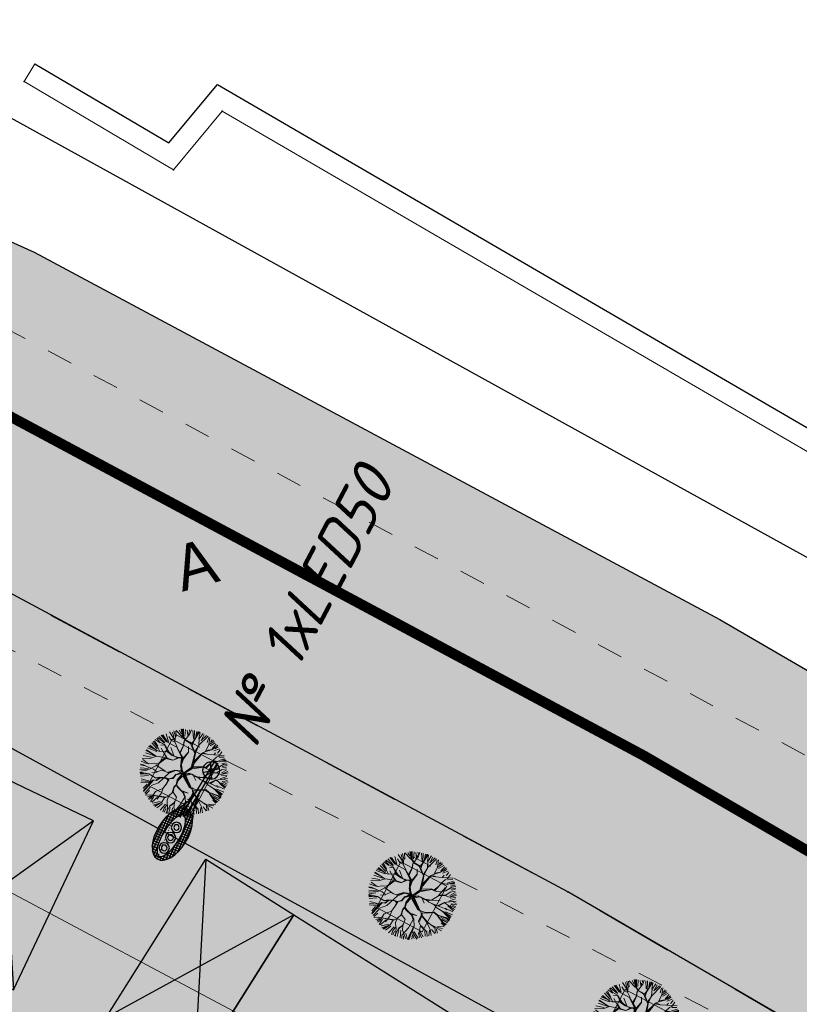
# Model space of a CAD drawing. Extents: x 4085 to 16701, y -65 to 10948.
# Tile 135 of 256: x 14852 to 14867, y 10893 to 10912. Entities that reach past the tile are written whole.
import ezdxf
from ezdxf.xclip import XClip

# ---------------------------------------------------------------- set-up
doc = ezdxf.new("R2010")
doc.units = 0
doc.header["$MEASUREMENT"] = 0
doc.header["$XCLIPFRAME"] = 0
for name, pattern in [('ACAD_ISO03W100', [30, 12, -18]), ('CONTI', [0]), ('STRIHSMALL', [1, 0.5, -0.5]), ('Д_ТРОТ_ТРУБА', [3, 1.5, -1.5]), ('ДОРОГИ_СТРОЯЩ', [9, 8, -1])]:
    doc.linetypes.add(name, pattern=pattern)
doc.layers.get('0').update_dxf_attribs({"color": 250, "linetype": 'CONTI'})
for name, color, linetype in [('(013) Газ', 30, 'ИК_Газопровод -------г--------'), ('(014) Водопровод', 5, 'ИК_Водопровод -------в--------'), ('(025) Дорога', 7, 'Continuous'), ('(035) Откосы', 7, 'Continuous'), ('(040) Ограда', 7, 'Continuous'), ('PI_TTDEFAULT', 5, 'CONTI'), ('Трассы.Дискретная модель.Подошвы откосов', 7, 'Continuous')]:
    doc.layers.add(name, color=color, linetype=linetype)
for name, color, linetype, lineweight in [('.', 7, 'Continuous', 15), ('0ZG - GOR-INCE', 5, 'Continuous', 15), ('Cayxanh1', 98, 'Continuous', 30)]:
    doc.layers.add(name, color=color, linetype=linetype, lineweight=lineweight)
doc.styles.add('BM-431', font='txt')
doc.styles.add('ISOCPEUR_0001', font='isocpeur.TTF', dxfattribs={"height": 0.2})
doc.styles.get("Standard").update_dxf_attribs({"font": 'times.ttf'})
doc.linetypes.add('ИК_Водопровод -------в--------', pattern='A,9,-0.6,["В",Standard,S=1.2,R=0,X=0,Y=-0.6],-1.2', length=10.8)
doc.linetypes.add('ИК_Газопровод -------г--------', pattern='A,9,-0.6,["Г",Standard,S=1.2,R=0,X=0,Y=-0.6],-1.2', length=10.8)
doc.linetypes.add('ОГРАДА_ГЛИН', pattern='A,4,["|",Standard,S=0.8,R=0,X=0,Y=-0.8],0.5,["|",Standard,S=0.8,R=0,X=0,Y=-0.8],3.5', length=8)
doc.linetypes.add('ОТКОСЫ_НЕУКР', pattern='A,0.5,["|",Standard,S=1.2,R=0,X=0,Y=-1.2],1,["|",Standard,S=0.5,R=0,X=0,Y=-0.5],0.5', length=2)

# ---------------------------------------------------------------- blocks, each defined once
blk = doc.blocks.new('wedwedwedewdewd')
at = {"layer": '.', "linetype": 'Continuous'}
h = blk.add_hatch(color=256, dxfattribs=at)
h.dxf.hatch_style = 1
h.set_gradient(color1=(255, 217, 179), color2=(255, 209, 163), one_color=1, tint=0.82, name='HEMISPHERICAL')
h.paths.add_polyline_path([(16128.663, 10756.61), (16126.663, 10756.61), (16126.663, 10760.21), (16128.663, 10760.21)])
h.paths.add_polyline_path([(16137.663, 10756.61), (16139.663, 10756.61), (16139.663, 10760.21), (16137.663, 10760.21)])
h = blk.add_hatch(color=256, dxfattribs=at)
h.dxf.hatch_style = 1
h.set_gradient(color1=(255, 127, 127), color2=(255, 133, 133), one_color=1, tint=0.76, name='HEMISPHERICAL')
h.paths.add_polyline_path([(16133.163, 10760.21), (16133.163, 10756.61), (16137.663, 10756.61), (16137.663, 10760.21)])
h.paths.add_polyline_path([(16133.163, 10760.21), (16133.163, 10756.61), (16128.663, 10756.61), (16128.663, 10760.21)])
at = {"linetype": 'Continuous'}
for points in [[(16128.663, 10756.61), (16126.663, 10756.61), (16126.663, 10760.21), (16128.663, 10760.21)], [(16133.163, 10760.21), (16133.163, 10756.61), (16128.663, 10756.61), (16128.663, 10760.21)], [(16133.163, 10760.21), (16133.163, 10756.61), (16137.663, 10756.61), (16137.663, 10760.21)], [(16137.663, 10756.61), (16139.663, 10756.61), (16139.663, 10760.21), (16137.663, 10760.21)]]:
    blk.add_lwpolyline(points, close=True, dxfattribs=at)
for points in [[(16126.663, 10760.21), (16128.663, 10756.61)], [(16128.663, 10760.21), (16126.663, 10756.61)], [(16137.663, 10760.21), (16139.663, 10756.61)], [(16139.663, 10760.21), (16137.663, 10756.61)]]:
    blk.add_lwpolyline(points, dxfattribs=at)
blk = doc.blocks.new('qwdwqdwqdwqdwqdwqdwqdwqdwqdwq')
at = {"layer": 'Cayxanh1', "lineweight": 18, "extrusion": (-1.80213e-06, 5.58366e-05, 1)}
for p, q in [((16015.273, 11063.205, 9.175), (16015.337, 11063.119, 9.175)), ((16015.308, 11063.231, 9.175), (16015.342, 11063.192, 9.175)), ((16015.353, 11063.168, 9.175), (16015.342, 11063.249, 9.175)), ((16015.377, 11063.248, 9.175), (16015.457, 11063.118, 9.175)), ((16015.485, 11063.094, 9.176), (16015.405, 11063.263, 9.175)), ((16015.454, 11063.269, 9.175), (16015.479, 11063.174, 9.175)), ((16015.485, 11063.207, 9.175), (16015.474, 11063.28, 9.175)), ((16015.488, 11063.104, 9.176), (16015.485, 11063.207, 9.175)), ((16015.486, 11063.28, 9.175), (16015.492, 11063.211, 9.175)), ((16015.488, 11063.075, 9.176), (16015.5, 11063.284, 9.175)), ((16015.554, 11063.16, 9.175), (16015.515, 11063.28, 9.175)), ((16015.558, 11063.163, 9.175), (16015.574, 11063.291, 9.175)), ((16015.604, 11063.156, 9.175), (16015.652, 11063.289, 9.175)), ((16015.605, 11063.285, 9.175), (16015.604, 11063.156, 9.175)), ((16015.612, 11063.053, 9.176), (16015.683, 11063.29, 9.175)), ((16015.708, 11063.271, 9.175), (16015.725, 11063.177, 9.175)), ((16015.774, 11063.155, 9.175), (16015.727, 11063.286, 9.175)), ((16015.776, 11063.211, 9.175), (16015.811, 11063.271, 9.175)), ((16015.777, 11063.267, 9.175), (16015.776, 11063.211, 9.175)), ((16015.778, 11063.158, 9.175), (16015.833, 11063.256, 9.175)), ((16015.867, 11063.241, 9.175), (16015.806, 11063.142, 9.175)), ((16015.866, 11063.12, 9.176), (16015.897, 11063.227, 9.175)), ((16015.872, 11063.095, 9.176), (16015.931, 11063.223, 9.175)), ((16015.044, 11063.039, 9.176), (16015.147, 11062.926, 9.176)), ((16015.133, 11062.986, 9.176), (16015.056, 11063.071, 9.176)), ((16015.087, 11063.09, 9.176), (16015.147, 11062.995, 9.176)), ((16015.25, 11063.047, 9.176), (16015.093, 11063.1, 9.175)), ((16015.139, 11063.133, 9.175), (16015.208, 11063.089, 9.176)), ((16015.253, 11063.055, 9.176), (16015.163, 11063.169, 9.175)), ((16015.177, 11063.169, 9.175), (16015.25, 11063.073, 9.176)), ((16015.25, 11063.073, 9.176), (16015.192, 11063.183, 9.175)), ((16015.272, 11063.062, 9.176), (16015.203, 11063.191, 9.175)), ((16015.238, 11063.201, 9.175), (16015.289, 11063.08, 9.176)), ((16015.334, 11063.014, 9.176), (16015.253, 11063.055, 9.176)), ((16015.334, 11063.021, 9.176), (16015.272, 11063.062, 9.176)), ((16015.345, 11063.131, 9.175), (16015.324, 11063.175, 9.175)), ((16015.326, 11062.988, 9.176), (16015.353, 11063.168, 9.175)), ((16015.399, 11063.017, 9.176), (16015.334, 11063.021, 9.176)), ((16015.473, 11063.014, 9.176), (16015.399, 11063.017, 9.176)), ((16015.473, 11063.014, 9.176), (16015.488, 11063.104, 9.176)), ((16015.484, 11063.024, 9.176), (16015.488, 11062.999, 9.176)), ((16015.502, 11062.98, 9.176), (16015.488, 11063.075, 9.176)), ((16015.608, 11063.053, 9.176), (16015.558, 11063.163, 9.175)), ((16015.601, 11062.903, 9.176), (16015.612, 11063.049, 9.176)), ((16015.622, 11062.888, 9.176), (16015.608, 11063.053, 9.176)), ((16015.781, 11063.008, 9.176), (16015.774, 11063.155, 9.175)), ((16015.781, 11063.03, 9.176), (16015.872, 11063.099, 9.176)), ((16015.784, 11063.008, 9.176), (16015.872, 11063.095, 9.176)), ((16015.828, 11062.971, 9.176), (16015.949, 11063.025, 9.176)), ((16015.914, 11063.133, 9.175), (16015.953, 11063.201, 9.175)), ((16015.914, 11063.094, 9.176), (16015.991, 11063.18, 9.175)), ((16015.949, 11063.025, 9.176), (16016.133, 11063.108, 9.176)), ((16015.953, 11063.029, 9.176), (16015.96, 11063.076, 9.176)), ((16016, 11063.089, 9.176), (16016.017, 11063.166, 9.175)), ((16016.018, 11063.01, 9.176), (16016.048, 11063.05, 9.176)), ((16016.048, 11063.05, 9.176), (16016.063, 11063.149, 9.175)), ((16016.06, 11063.033, 9.176), (16016.146, 11063.08, 9.176)), ((16016.085, 11062.973, 9.176), (16016.172, 11063.058, 9.176)), ((16016.109, 11062.958, 9.176), (16016.201, 11063.053, 9.176)), ((16016.143, 11062.995, 9.176), (16016.209, 11063.042, 9.176)), ((16016.143, 11062.987, 9.176), (16016.216, 11063.027, 9.176)), ((16015.004, 11062.793, 9.176), (16014.858, 11062.846, 9.176)), ((16015.021, 11062.822, 9.176), (16014.879, 11062.885, 9.176)), ((16015.021, 11062.825, 9.176), (16014.894, 11062.888, 9.176)), ((16015.047, 11062.825, 9.176), (16014.905, 11062.903, 9.176)), ((16015.06, 11062.836, 9.176), (16014.953, 11062.949, 9.176)), ((16015.147, 11062.926, 9.176), (16014.992, 11063.013, 9.176)), ((16015.095, 11062.891, 9.176), (16015.022, 11062.931, 9.176)), ((16015.161, 11062.891, 9.176), (16015.095, 11062.891, 9.176)), ((16015.168, 11062.894, 9.176), (16015.133, 11062.986, 9.176)), ((16015.259, 11062.824, 9.176), (16015.168, 11062.894, 9.176)), ((16015.326, 11062.988, 9.176), (16015.355, 11062.893, 9.176)), ((16015.355, 11062.923, 9.176), (16015.326, 11062.988, 9.176)), ((16015.455, 11063.006, 9.176), (16015.334, 11063.014, 9.176)), ((16015.355, 11062.893, 9.176), (16015.351, 11062.769, 9.176)), ((16015.366, 11062.761, 9.176), (16015.355, 11062.923, 9.176)), ((16015.498, 11062.845, 9.176), (16015.447, 11062.936, 9.176)), ((16015.615, 11062.877, 9.176), (16015.455, 11063.006, 9.176)), ((16015.46, 11062.698, 9.176), (16015.494, 11062.841, 9.176)), ((16015.475, 11062.694, 9.176), (16015.498, 11062.845, 9.176)), ((16015.626, 11062.881, 9.176), (16015.502, 11062.98, 9.176)), ((16015.683, 11062.605, 9.176), (16015.615, 11062.877, 9.176)), ((16015.676, 11062.712, 9.176), (16015.626, 11062.881, 9.176)), ((16015.673, 11062.738, 9.176), (16015.736, 11062.942, 9.176)), ((16015.694, 11062.704, 9.176), (16015.744, 11062.957, 9.176)), ((16015.744, 11062.957, 9.176), (16015.781, 11063.008, 9.176)), ((16015.747, 11062.946, 9.176), (16015.828, 11062.971, 9.176)), ((16015.758, 11062.968, 9.176), (16015.832, 11062.975, 9.176)), ((16015.922, 11062.736, 9.176), (16015.966, 11062.835, 9.176)), ((16015.958, 11062.783, 9.176), (16015.985, 11062.9, 9.176)), ((16015.981, 11062.908, 9.176), (16016.018, 11063.01, 9.176)), ((16015.985, 11062.9, 9.176), (16016.109, 11062.958, 9.176)), ((16015.992, 11062.923, 9.176), (16016.106, 11062.955, 9.176)), ((16016.028, 11062.75, 9.176), (16016.131, 11062.827, 9.176)), ((16016.05, 11062.681, 9.176), (16016.095, 11062.882, 9.176)), ((16016.131, 11062.827, 9.176), (16016.201, 11062.947, 9.176)), ((16016.16, 11062.742, 9.176), (16016.223, 11062.852, 9.176)), ((16016.167, 11062.946, 9.176), (16016.236, 11063.006, 9.176)), ((16016.201, 11062.947, 9.176), (16016.26, 11062.99, 9.176)), ((16016.201, 11062.903, 9.176), (16016.274, 11062.963, 9.176)), ((16016.218, 11062.89, 9.176), (16016.278, 11062.932, 9.176)), ((16016.235, 11062.86, 9.176), (16016.295, 11062.902, 9.176)), ((16016.243, 11062.786, 9.176), (16016.304, 11062.881, 9.176)), ((16016.248, 11062.753, 9.176), (16016.336, 11062.869, 9.176)), ((16016.248, 11062.753, 9.176), (16016.355, 11062.847, 9.176)), ((16014.938, 11062.613, 9.176), (16014.788, 11062.665, 9.176)), ((16014.937, 11062.643, 9.176), (16014.802, 11062.706, 9.176)), ((16014.93, 11062.742, 9.176), (16014.814, 11062.756, 9.176)), ((16014.921, 11062.665, 9.176), (16014.818, 11062.73, 9.176)), ((16014.919, 11062.753, 9.176), (16014.831, 11062.79, 9.176)), ((16015.008, 11062.776, 9.176), (16014.841, 11062.812, 9.176)), ((16015.021, 11062.752, 9.176), (16014.919, 11062.753, 9.176)), ((16015.006, 11062.591, 9.176), (16014.937, 11062.643, 9.176)), ((16015.018, 11062.749, 9.176), (16014.963, 11062.709, 9.176)), ((16015.174, 11062.543, 9.176), (16014.995, 11062.661, 9.176)), ((16015.116, 11062.657, 9.176), (16015.002, 11062.591, 9.176)), ((16015.252, 11062.82, 9.176), (16015.021, 11062.822, 9.176)), ((16015.16, 11062.671, 9.176), (16015.021, 11062.752, 9.176)), ((16015.131, 11062.668, 9.176), (16015.021, 11062.749, 9.176)), ((16015.251, 11062.641, 9.176), (16015.116, 11062.657, 9.176)), ((16015.244, 11062.652, 9.176), (16015.131, 11062.668, 9.176)), ((16015.277, 11062.652, 9.176), (16015.157, 11062.759, 9.176)), ((16015.27, 11062.644, 9.176), (16015.16, 11062.671, 9.176)), ((16015.398, 11062.732, 9.176), (16015.252, 11062.82, 9.176)), ((16015.347, 11062.644, 9.176), (16015.262, 11062.645, 9.176)), ((16015.438, 11062.688, 9.176), (16015.267, 11062.806, 9.176)), ((16015.376, 11062.659, 9.176), (16015.27, 11062.644, 9.176)), ((16015.383, 11062.659, 9.176), (16015.306, 11062.568, 9.176)), ((16015.361, 11062.655, 9.176), (16015.306, 11062.568, 9.176)), ((16015.427, 11062.688, 9.176), (16015.376, 11062.659, 9.176)), ((16015.431, 11062.673, 9.176), (16015.383, 11062.659, 9.176)), ((16015.471, 11062.684, 9.176), (16015.398, 11062.732, 9.176)), ((16015.431, 11062.673, 9.176), (16015.474, 11062.57, 9.176)), ((16015.457, 11062.647, 9.176), (16015.438, 11062.688, 9.176)), ((16015.485, 11062.555, 9.176), (16015.46, 11062.68, 9.176)), ((16015.492, 11062.567, 9.176), (16015.471, 11062.684, 9.176)), ((16015.694, 11062.697, 9.176), (16015.676, 11062.712, 9.176)), ((16015.697, 11062.595, 9.176), (16015.68, 11062.693, 9.176)), ((16015.684, 11062.716, 9.176), (16015.706, 11062.803, 9.176)), ((16015.705, 11062.595, 9.176), (16015.694, 11062.697, 9.176)), ((16015.705, 11062.635, 9.176), (16015.87, 11062.729, 9.176)), ((16015.712, 11062.613, 9.176), (16015.844, 11062.7, 9.176)), ((16015.716, 11062.595, 9.176), (16015.878, 11062.721, 9.176)), ((16015.87, 11062.729, 9.176), (16015.944, 11062.736, 9.176)), ((16015.878, 11062.721, 9.176), (16015.973, 11062.728, 9.176)), ((16015.944, 11062.736, 9.176), (16015.958, 11062.783, 9.176)), ((16015.972, 11062.542, 9.176), (16016.053, 11062.677, 9.176)), ((16015.973, 11062.728, 9.176), (16016.028, 11062.75, 9.176)), ((16016.053, 11062.677, 9.176), (16016.156, 11062.742, 9.176)), ((16016.057, 11062.703, 9.176), (16016.16, 11062.746, 9.176)), ((16016.156, 11062.742, 9.176), (16016.248, 11062.753, 9.176)), ((16016.21, 11062.614, 9.176), (16016.339, 11062.705, 9.176)), ((16016.269, 11062.743, 9.176), (16016.359, 11062.803, 9.176)), ((16016.277, 11062.679, 9.176), (16016.368, 11062.777, 9.176)), ((16016.337, 11062.653, 9.176), (16016.441, 11062.691, 9.176)), ((16016.337, 11062.648, 9.176), (16016.445, 11062.648, 9.176)), ((16016.339, 11062.705, 9.176), (16016.42, 11062.708, 9.176)), ((16016.346, 11062.713, 9.176), (16016.398, 11062.747, 9.176)), ((16014.756, 11062.49, 9.176), (16014.969, 11062.482, 9.176)), ((16014.98, 11062.482, 9.176), (16014.76, 11062.501, 9.176)), ((16014.951, 11062.566, 9.176), (16014.761, 11062.541, 9.176)), ((16014.892, 11062.588, 9.176), (16014.764, 11062.574, 9.176)), ((16014.95, 11062.471, 9.176), (16014.769, 11062.442, 9.176)), ((16014.772, 11062.589, 9.176), (16014.845, 11062.592, 9.176)), ((16014.944, 11062.581, 9.176), (16014.775, 11062.611, 9.176)), ((16014.99, 11062.482, 9.176), (16014.898, 11062.387, 9.176)), ((16015.002, 11062.591, 9.176), (16014.944, 11062.581, 9.176)), ((16015.166, 11062.543, 9.176), (16014.99, 11062.482, 9.176)), ((16015.148, 11062.532, 9.176), (16015.089, 11062.375, 9.176)), ((16015.167, 11062.528, 9.176), (16015.096, 11062.378, 9.176)), ((16015.105, 11062.594, 9.176), (16015.189, 11062.55, 9.176)), ((16015.306, 11062.568, 9.176), (16015.166, 11062.543, 9.176)), ((16015.17, 11062.532, 9.176), (16015.299, 11062.56, 9.176)), ((16015.54, 11062.456, 9.176), (16015.426, 11062.413, 9.176)), ((16015.554, 11062.445, 9.176), (16015.482, 11062.548, 9.176)), ((16015.546, 11062.471, 9.176), (16015.485, 11062.555, 9.176)), ((16015.55, 11062.486, 9.176), (16015.492, 11062.567, 9.176)), ((16015.492, 11062.354, 9.176), (16015.565, 11062.453, 9.176)), ((16015.609, 11062.441, 9.176), (16015.546, 11062.471, 9.176)), ((16015.609, 11062.441, 9.176), (16015.55, 11062.486, 9.176)), ((16015.604, 11062.442, 9.176), (16015.683, 11062.605, 9.176)), ((16015.604, 11062.442, 9.176), (16015.697, 11062.595, 9.176)), ((16015.631, 11062.463, 9.176), (16015.624, 11062.441, 9.176)), ((16015.645, 11062.441, 9.176), (16015.646, 11062.485, 9.176)), ((16015.646, 11062.485, 9.176), (16015.705, 11062.583, 9.176)), ((16015.646, 11062.452, 9.176), (16015.719, 11062.499, 9.176)), ((16015.649, 11062.438, 9.176), (16015.705, 11062.481, 9.176)), ((16015.664, 11062.423, 9.176), (16015.748, 11062.492, 9.176)), ((16015.705, 11062.481, 9.176), (16015.756, 11062.499, 9.176)), ((16015.748, 11062.492, 9.176), (16015.785, 11062.492, 9.176)), ((16015.756, 11062.499, 9.176), (16015.869, 11062.499, 9.176)), ((16015.785, 11062.492, 9.176), (16015.876, 11062.425, 9.176)), ((16015.807, 11062.481, 9.176), (16015.884, 11062.495, 9.176)), ((16015.858, 11062.499, 9.176), (16015.972, 11062.542, 9.176)), ((16015.869, 11062.499, 9.176), (16015.942, 11062.483, 9.176)), ((16015.899, 11062.498, 9.176), (16015.976, 11062.542, 9.176)), ((16015.942, 11062.483, 9.176), (16016.122, 11062.497, 9.176)), ((16015.983, 11062.542, 9.176), (16016.119, 11062.611, 9.176)), ((16016.005, 11062.483, 9.176), (16016.082, 11062.479, 9.176)), ((16016.063, 11062.49, 9.176), (16016.118, 11062.461, 9.176)), ((16016.118, 11062.461, 9.176), (16016.228, 11062.453, 9.176)), ((16016.122, 11062.497, 9.176), (16016.21, 11062.614, 9.176)), ((16016.133, 11062.501, 9.176), (16016.269, 11062.515, 9.176)), ((16016.151, 11062.508, 9.176), (16016.218, 11062.621, 9.176)), ((16016.218, 11062.614, 9.176), (16016.445, 11062.587, 9.176)), ((16016.228, 11062.453, 9.176), (16016.455, 11062.411, 9.176)), ((16016.269, 11062.515, 9.176), (16016.32, 11062.511, 9.176)), ((16016.271, 11062.455, 9.176), (16016.452, 11062.437, 9.176)), ((16016.276, 11062.528, 9.176), (16016.44, 11062.536, 9.176)), ((16016.302, 11062.593, 9.176), (16016.44, 11062.557, 9.176)), ((16016.314, 11062.468, 9.176), (16016.461, 11062.484, 9.176)), ((16016.337, 11062.618, 9.176), (16016.445, 11062.622, 9.176)), ((16014.907, 11062.42, 9.176), (16014.756, 11062.373, 9.176)), ((16014.898, 11062.387, 9.176), (16014.762, 11062.321, 9.176)), ((16014.885, 11062.269, 9.176), (16014.773, 11062.257, 9.176)), ((16014.927, 11062.28, 9.176), (16014.785, 11062.303, 9.176)), ((16015.016, 11062.342, 9.176), (16014.927, 11062.28, 9.176)), ((16015.1, 11062.371, 9.176), (16014.985, 11062.2, 9.176)), ((16015.096, 11062.378, 9.176), (16015.016, 11062.342, 9.176)), ((16015.272, 11062.304, 9.176), (16015.056, 11062.331, 9.176)), ((16015.209, 11062.297, 9.176), (16015.139, 11062.221, 9.176)), ((16015.345, 11062.311, 9.176), (16015.209, 11062.297, 9.176)), ((16015.352, 11062.307, 9.176), (16015.263, 11062.048, 9.176)), ((16015.426, 11062.413, 9.176), (16015.326, 11062.311, 9.176)), ((16015.429, 11062.41, 9.176), (16015.345, 11062.311, 9.176)), ((16015.359, 11062.311, 9.176), (16015.448, 11062.413, 9.176)), ((16015.465, 11062.263, 9.176), (16015.407, 11062.212, 9.176)), ((16015.551, 11062.442, 9.176), (16015.429, 11062.41, 9.176)), ((16015.484, 11062.358, 9.176), (16015.465, 11062.263, 9.176)), ((16015.488, 11062.34, 9.176), (16015.473, 11062.256, 9.176)), ((16015.604, 11062.442, 9.176), (16015.488, 11062.34, 9.176)), ((16015.583, 11062.445, 9.176), (16015.492, 11062.354, 9.176)), ((16015.583, 11062.416, 9.176), (16015.557, 11062.27, 9.176)), ((16015.604, 11062.442, 9.176), (16015.561, 11062.262, 9.176)), ((16015.561, 11062.262, 9.176), (16015.582, 11062.171, 9.176)), ((16015.609, 11062.379, 9.176), (16015.575, 11062.266, 9.176)), ((16015.575, 11062.266, 9.176), (16015.589, 11062.178, 9.176)), ((16015.604, 11062.442, 9.176), (16015.627, 11062.379, 9.176)), ((16015.624, 11062.441, 9.176), (16015.638, 11062.382, 9.176)), ((16015.627, 11062.379, 9.176), (16015.824, 11062.253, 9.176)), ((16015.638, 11062.382, 9.176), (16015.645, 11062.441, 9.176)), ((16015.653, 11062.43, 9.176), (16015.864, 11062.264, 9.176)), ((16015.653, 11062.412, 9.176), (16015.816, 11062.286, 9.176)), ((16015.656, 11062.375, 9.176), (16015.653, 11062.412, 9.176)), ((16015.813, 11062.272, 9.176), (16015.656, 11062.375, 9.176)), ((16015.816, 11062.286, 9.176), (16015.674, 11062.379, 9.176)), ((16015.864, 11062.264, 9.176), (16015.813, 11062.272, 9.176)), ((16015.875, 11062.264, 9.176), (16015.912, 11062.264, 9.176)), ((16015.912, 11062.264, 9.176), (16015.988, 11062.281, 9.176)), ((16015.933, 11062.242, 9.176), (16016.007, 11062.278, 9.176)), ((16015.988, 11062.281, 9.176), (16016.128, 11062.362, 9.176)), ((16016.007, 11062.278, 9.176), (16016.125, 11062.35, 9.176)), ((16016.125, 11062.35, 9.176), (16016.223, 11062.332, 9.176)), ((16016.128, 11062.362, 9.176), (16016.212, 11062.342, 9.176)), ((16016.212, 11062.342, 9.176), (16016.399, 11062.36, 9.176)), ((16016.223, 11062.332, 9.176), (16016.373, 11062.269, 9.176)), ((16016.362, 11062.257, 9.176), (16016.227, 11062.324, 9.176)), ((16016.388, 11062.374, 9.176), (16016.234, 11062.346, 9.176)), ((16016.284, 11062.33, 9.176), (16016.443, 11062.325, 9.176)), ((16016.301, 11062.433, 9.176), (16016.451, 11062.385, 9.176)), ((16016.322, 11062.304, 9.176), (16016.451, 11062.299, 9.176)), ((16016.427, 11062.239, 9.176), (16016.362, 11062.257, 9.176)), ((16016.435, 11062.25, 9.176), (16016.366, 11062.265, 9.176)), ((16016.373, 11062.269, 9.176), (16016.443, 11062.264, 9.176)), ((16016.457, 11062.367, 9.176), (16016.388, 11062.374, 9.176)), ((16016.399, 11062.36, 9.176), (16016.454, 11062.341, 9.176)), ((16016.457, 11062.356, 9.176), (16016.414, 11062.363, 9.176)), ((16014.85, 11062.215, 9.176), (16014.788, 11062.201, 9.176)), ((16014.887, 11062.215, 9.176), (16014.795, 11062.19, 9.176)), ((16014.966, 11062.204, 9.176), (16014.819, 11062.14, 9.176)), ((16014.985, 11062.2, 9.176), (16014.827, 11062.105, 9.176)), ((16014.96, 11062.222, 9.176), (16014.832, 11062.219, 9.176)), ((16015.021, 11062.115, 9.176), (16014.856, 11062.065, 9.176)), ((16014.93, 11062.072, 9.176), (16014.856, 11062.057, 9.176)), ((16014.961, 11062.161, 9.176), (16014.858, 11062.084, 9.176)), ((16014.867, 11062.043, 9.176), (16014.93, 11062.072, 9.176)), ((16014.875, 11062.028, 9.176), (16015.01, 11062.108, 9.176)), ((16015.059, 11062.236, 9.176), (16014.887, 11062.215, 9.176)), ((16015.026, 11062.083, 9.176), (16014.9, 11062.002, 9.176)), ((16015.168, 11062.103, 9.176), (16015.021, 11062.115, 9.176)), ((16015.143, 11062.217, 9.176), (16015.058, 11062.163, 9.176)), ((16015.139, 11062.221, 9.176), (16015.059, 11062.236, 9.176)), ((16015.212, 11062.07, 9.176), (16015.149, 11062.052, 9.176)), ((16015.238, 11062.158, 9.176), (16015.168, 11062.103, 9.176)), ((16015.175, 11062.1, 9.176), (16015.238, 11062.143, 9.176)), ((16015.238, 11062.143, 9.176), (16015.201, 11062.07, 9.176)), ((16015.252, 11062.154, 9.176), (16015.212, 11062.07, 9.176)), ((16015.348, 11062.201, 9.176), (16015.238, 11062.158, 9.176)), ((16015.355, 11062.194, 9.176), (16015.252, 11062.154, 9.176)), ((16015.406, 11062.208, 9.176), (16015.348, 11062.201, 9.176)), ((16015.399, 11062.186, 9.176), (16015.355, 11062.194, 9.176)), ((16015.409, 11062.098, 9.176), (16015.391, 11061.992, 9.176)), ((16015.399, 11062.208, 9.176), (16015.409, 11062.098, 9.176)), ((16015.447, 11062.241, 9.176), (16015.406, 11062.208, 9.176)), ((16015.409, 11062.084, 9.176), (16015.414, 11062.205, 9.176)), ((16015.473, 11062.256, 9.176), (16015.447, 11062.241, 9.176)), ((16015.575, 11062.167, 9.176), (16015.567, 11062.112, 9.176)), ((16015.567, 11062.112, 9.176), (16015.585, 11062.009, 9.176)), ((16015.586, 11062.156, 9.176), (16015.571, 11062.116, 9.176)), ((16015.571, 11062.116, 9.176), (16015.596, 11062.024, 9.176)), ((16015.582, 11062.171, 9.176), (16015.626, 11062.145, 9.176)), ((16015.589, 11062.178, 9.176), (16015.641, 11062.152, 9.176)), ((16015.626, 11062.145, 9.176), (16015.765, 11062.104, 9.176)), ((16015.641, 11062.152, 9.176), (16015.746, 11062.118, 9.176)), ((16015.86, 11062.143, 9.176), (16015.725, 11062.126, 9.176)), ((16015.765, 11062.118, 9.176), (16015.841, 11062.056, 9.176)), ((16015.765, 11062.104, 9.176), (16015.838, 11062.045, 9.176)), ((16015.768, 11062.118, 9.176), (16015.86, 11062.143, 9.176)), ((16015.824, 11062.253, 9.176), (16015.894, 11062.249, 9.176)), ((16015.894, 11062.249, 9.176), (16015.941, 11062.19, 9.176)), ((16015.93, 11062.242, 9.176), (16015.955, 11062.19, 9.176)), ((16015.937, 11062.187, 9.176), (16015.944, 11062.066, 9.176)), ((16015.941, 11062.19, 9.176), (16016.105, 11062.116, 9.176)), ((16015.959, 11062.066, 9.176), (16015.948, 11062.183, 9.176)), ((16015.955, 11062.19, 9.176), (16016.101, 11062.127, 9.176)), ((16016.094, 11062.113, 9.176), (16016.211, 11062.032, 9.176)), ((16016.101, 11062.127, 9.176), (16016.28, 11062.104, 9.176)), ((16016.105, 11062.116, 9.176), (16016.292, 11062.119, 9.176)), ((16016.28, 11062.104, 9.176), (16016.338, 11062.012, 9.176)), ((16016.292, 11062.119, 9.176), (16016.416, 11062.158, 9.176)), ((16016.304, 11062.102, 9.176), (16016.372, 11062.033, 9.176)), ((16016.313, 11062.145, 9.176), (16016.429, 11062.2, 9.176)), ((16016.325, 11062.111, 9.176), (16016.416, 11062.11, 9.176)), ((16016.343, 11062.244, 9.176), (16016.421, 11062.221, 9.176)), ((16015.085, 11061.997, 9.176), (16014.935, 11061.959, 9.176)), ((16015.094, 11061.984, 9.176), (16014.951, 11061.924, 9.176)), ((16015.098, 11061.961, 9.176), (16014.958, 11061.896, 9.176)), ((16015.081, 11061.924, 9.176), (16015.054, 11061.821, 9.176)), ((16015.123, 11061.997, 9.176), (16015.078, 11061.782, 9.176)), ((16015.157, 11062.049, 9.176), (16015.085, 11061.767, 9.176)), ((16015.149, 11062.052, 9.176), (16015.098, 11061.961, 9.176)), ((16015.162, 11061.902, 9.176), (16015.123, 11061.751, 9.176)), ((16015.263, 11062.048, 9.176), (16015.163, 11061.935, 9.176)), ((16015.391, 11061.992, 9.176), (16015.291, 11061.876, 9.176)), ((16015.408, 11061.893, 9.176), (16015.389, 11061.758, 9.176)), ((16015.394, 11061.999, 9.176), (16015.408, 11061.893, 9.176)), ((16015.562, 11061.918, 9.176), (16015.503, 11061.852, 9.176)), ((16015.592, 11062.017, 9.176), (16015.559, 11061.925, 9.176)), ((16015.559, 11061.925, 9.176), (16015.565, 11061.834, 9.176)), ((16015.596, 11062.024, 9.176), (16015.702, 11061.972, 9.176)), ((16015.702, 11061.972, 9.176), (16015.716, 11061.851, 9.176)), ((16015.709, 11061.881, 9.176), (16015.705, 11061.848, 9.176)), ((16015.838, 11062.045, 9.176), (16015.829, 11061.862, 9.176)), ((16015.845, 11062.052, 9.176), (16015.914, 11061.942, 9.176)), ((16015.906, 11061.927, 9.176), (16015.913, 11061.813, 9.176)), ((16015.914, 11061.942, 9.176), (16015.924, 11061.832, 9.176)), ((16015.944, 11062.066, 9.176), (16016.013, 11062.011, 9.176)), ((16016.013, 11062.011, 9.176), (16016.053, 11061.882, 9.176)), ((16016.024, 11062, 9.176), (16016.17, 11061.959, 9.176)), ((16016.031, 11062.011, 9.176), (16016.177, 11061.962, 9.176)), ((16016.053, 11061.882, 9.176), (16016.144, 11061.812, 9.176)), ((16016.066, 11061.905, 9.176), (16016.16, 11061.84, 9.176)), ((16016.135, 11061.956, 9.176), (16016.19, 11061.87, 9.176)), ((16016.177, 11061.962, 9.176), (16016.228, 11061.885, 9.176)), ((16016.209, 11062.012, 9.176), (16016.247, 11061.908, 9.176)), ((16016.211, 11062.032, 9.176), (16016.284, 11061.936, 9.176)), ((16016.239, 11062.042, 9.176), (16016.329, 11062.003, 9.176)), ((16015.179, 11061.837, 9.176), (16015.149, 11061.742, 9.176)), ((16015.228, 11061.77, 9.176), (16015.151, 11061.723, 9.176)), ((16015.261, 11061.763, 9.176), (16015.204, 11061.708, 9.176)), ((16015.5, 11061.852, 9.176), (16015.228, 11061.77, 9.176)), ((16015.265, 11061.759, 9.176), (16015.239, 11061.695, 9.176)), ((16015.246, 11061.777, 9.176), (16015.522, 11061.874, 9.176)), ((16015.279, 11061.715, 9.176), (16015.253, 11061.678, 9.176)), ((16015.291, 11061.876, 9.176), (16015.279, 11061.715, 9.176)), ((16015.312, 11061.776, 9.176), (16015.303, 11061.656, 9.176)), ((16015.381, 11061.797, 9.176), (16015.324, 11061.66, 9.176)), ((16015.463, 11061.745, 9.176), (16015.35, 11061.651, 9.176)), ((16015.492, 11061.743, 9.176), (16015.378, 11061.619, 9.176)), ((16015.403, 11061.622, 9.176), (16015.473, 11061.713, 9.176)), ((16015.492, 11061.739, 9.176), (16015.418, 11061.615, 9.176)), ((16015.519, 11061.732, 9.176), (16015.462, 11061.612, 9.176)), ((16015.503, 11061.852, 9.176), (16015.492, 11061.743, 9.176)), ((16015.579, 11061.749, 9.176), (16015.539, 11061.598, 9.176)), ((16015.565, 11061.834, 9.176), (16015.613, 11061.757, 9.176)), ((16015.613, 11061.757, 9.176), (16015.59, 11061.673, 9.176)), ((16015.616, 11061.757, 9.176), (16015.689, 11061.602, 9.176)), ((16015.668, 11061.753, 9.176), (16015.663, 11061.599, 9.176)), ((16015.705, 11061.848, 9.176), (16015.664, 11061.76, 9.176)), ((16015.716, 11061.851, 9.176), (16015.668, 11061.753, 9.176)), ((16015.686, 11061.739, 9.176), (16015.72, 11061.61, 9.176)), ((16015.716, 11061.851, 9.176), (16015.748, 11061.767, 9.176)), ((16015.725, 11061.752, 9.176), (16015.78, 11061.619, 9.176)), ((16015.748, 11061.767, 9.176), (16015.887, 11061.649, 9.176)), ((16015.829, 11061.862, 9.176), (16015.788, 11061.675, 9.176)), ((16015.833, 11061.747, 9.176), (16015.906, 11061.665, 9.176)), ((16015.923, 11061.656, 9.176), (16015.909, 11061.806, 9.176)), ((16015.913, 11061.813, 9.176), (16015.938, 11061.66, 9.176)), ((16015.921, 11061.832, 9.176), (16015.949, 11061.659, 9.176)), ((16015.924, 11061.832, 9.176), (16016.074, 11061.743, 9.176)), ((16015.954, 11061.845, 9.176), (16016.091, 11061.776, 9.176)), ((16015.958, 11061.786, 9.176), (16015.992, 11061.699, 9.176)), ((16015.962, 11061.785, 9.176), (16016.022, 11061.734, 9.176)), ((16016.044, 11061.867, 9.176), (16016.104, 11061.797, 9.176)), ((16015.59, 11061.673, 9.176), (16015.601, 11061.595, 9.176)), ((16015.621, 11061.68, 9.176), (16015.63, 11061.602, 9.176)), ((16015.788, 11061.675, 9.176), (16015.813, 11061.62, 9.176)), ((16015.819, 11061.679, 9.176), (16015.849, 11061.623, 9.176))]:
    blk.add_line(p, q, dxfattribs=at)
blk = doc.blocks.new('QWEFEWFEWFEWF')
at = {"lineweight": 0}
h = blk.add_hatch(color=103, dxfattribs=at)
h.dxf.hatch_style = 1
h.paths.add_polyline_path([(15923.366, 10361.293), (15924.366, 10361.293), (15924.366, 10360.293), (15923.366, 10360.293)])
at = {"linetype": 'Continuous', "lineweight": 0}
blk.add_lwpolyline([(15923.366, 10361.293), (15924.366, 10361.293), (15924.366, 10360.293), (15923.366, 10360.293)], close=True, dxfattribs=at)
at = {"linetype": 'Continuous'}
blk.add_blockref('qwdwqdwqdwqdwqdwqdwqdwqdwqdwq', (-91.738, -701.623), dxfattribs=at)
blk = doc.blocks.new('DWQDWQDWQDW')
at = {"layer": '(013) Газ', "color": 253, "elevation": -293.957, "flags": 128}
blk.add_lwpolyline([(16593.835, 8974.11), (16588.965, 8968.737), (16632.987, 8943.083), (16704.89, 8901.987), (16713.495, 8898.602), (16716.296, 8902.061), (16753.916, 8891.037), (16792.227, 8888.711), (16830.895, 8890.879), (16830.509, 8918.831)], dxfattribs=at)
at = {"layer": '(014) Водопровод', "color": 253, "elevation": -0.214, "flags": 128}
blk.add_lwpolyline([(16576.371, 8963.693), (16647.22, 8922.774), (16676.617, 8903.064), (16729.179, 8880.612), (16787.815, 8871.699), (16848.046, 8870.409), (16903.728, 8877.875), (16942.087, 8888.592), (16968.858, 8898.019), (16985.978, 8906.188), (17005.343, 8917.326), (17029.564, 8932.374), (17030.321, 8934.643)], dxfattribs=at)
at = {"layer": '(025) Дорога', "color": 253, "linetype": 'Д_ТРОТ_ТРУБА', "elevation": -0.401, "flags": 128}
blk.add_lwpolyline([(16566.957, 8968.775), (16581.36, 8962.58), (16593.925, 8956.538), (16606.683, 8949.316), (16619.49, 8941.466), (16632.352, 8933.528), (16644.738, 8925.951), (16657.888, 8918.769), (16670.947, 8911.584), (16683.912, 8904.282), (16697.343, 8897.969), (16711.112, 8892.343), (16724.922, 8887.513), (16739.107, 8883.504), (16753.619, 8880.664), (16784.587, 8877.32), (16810.589, 8875.154), (16851.882, 8872.594), (16870.905, 8873.19), (16896.328, 8876.784), (16922.735, 8884.705), (16937.645, 8890.028), (16946.155, 8892.231), (16961.101, 8897.336), (16974.974, 8903.031), (16988.476, 8909.838), (17001.443, 8917.787), (17014.223, 8926.215), (17017.813, 8929.256)], dxfattribs=at)
at = {"layer": '(035) Откосы', "color": 253, "linetype": 'ОТКОСЫ_НЕУКР', "ltscale": 1.5, "elevation": -0.617, "flags": 128}
blk.add_lwpolyline([(16558.506, 8947.924), (16570.505, 8949.724, -0.079156), (16598.803, 8943.871), (16621.184, 8930.899, 0.021945), (16680.95, 8895.047, 0.014899), (16724.032, 8878.684), (16739.453, 8875.205)], format="xyb", dxfattribs=at)
at = {"layer": '(040) Ограда', "color": 253, "linetype": 'ОГРАДА_ГЛИН', "ltscale": 0.5, "elevation": 0.318, "flags": 128}
blk.add_lwpolyline([(16596.805, 8965.485), (16599.35, 8963.901), (16600.311, 8965.006), (16612.688, 8957.406)], dxfattribs=at)
at = {"color": 253, "linetype": 'STRIHSMALL'}
for points, elevation in [([(16595.215, 8979.33), (16592.42, 8975.582), (16587.31, 8968.678), (16587.353, 8965.363), (16622.064, 8945.77), (16626.074, 8948.194), (16637.398, 8964.419)], -293.957), ([(16554.285, 8974.484), (16576.406, 8964.952), (16623.021, 8939.53), (16681.325, 8905.921)], -0.309)]:
    blk.add_lwpolyline(points, dxfattribs=dict(at, elevation=elevation))
at = {"color": 253, "linetype": 'Continuous'}
for points, elevation in [([(16596.805, 8965.485), (16596.594, 8965.146)], 0.318), ([(16596.594, 8965.146), (16599.428, 8963.381), (16600.391, 8964.488), (16612.42, 8957.101), (16622.545, 8950.089), (16628.39, 8957.824), (16618.273, 8965.469), (16612.459, 8957.075)], 0.318), ([(16626.078, 8932.599), (16570.16, 8964.09)], 0.071)]:
    blk.add_lwpolyline(points, dxfattribs=dict(at, elevation=elevation))
at = {"layer": 'PI_TTDEFAULT', "color": 253}
for p in [(16596.594, 8965.146, 0.318), (16600.391, 8964.488, 0.344), (16599.428, 8963.381, 0.117), (16606.683, 8949.316, 0.004)]:
    blk.add_point(p, dxfattribs=at)
at = {"layer": '(025) Дорога', "color": 253, "linetype": 'ДОРОГИ_СТРОЯЩ', "extrusion": (-0.010635, -0.002758, 0.99994), "style": 'BM-431'}
blk.add_text('A', height=0.875, rotation=14.5384, dxfattribs=at).set_placement((16595.338, 8953.928, -495.166))
blk = doc.blocks.new('A$C10aa157c')
at = {"layer": '.', "linetype": 'Continuous', "lineweight": 30}
h = blk.add_hatch(color=250, dxfattribs=at)
h.dxf.hatch_style = 1
h.set_gradient(color1=(51, 51, 51), color2=(51, 51, 51), one_color=1, tint=0.2)
h.paths.add_polyline_path([(126.356, 68.21), (126.356, 60.145), (119.19, 53.78), (110.365, 45.941), (106.848, 42.816), (94.268, 34.092), (81.491, 25.841), (68.153, 18.719), (54.417, 12.7), (39.595, 7.246), (31.139, 4.844), (16.358, -0.828), (-9.856, -9.365), (-35.188, -13.554), (-54.191, -14.596), (-95.533, -13.005), (-121.579, -11.449), (-152.617, -8.833), (-167.191, -6.334), (-181.467, -2.659), (-195.386, 1.846), (-209.283, 7.147), (-222.859, 13.144), (-235.991, 20.14), (-249.215, 27.017), (-262.53, 33.888), (-275.09, 41.172), (-288.134, 48.807), (-301.122, 56.354), (-314.046, 63.275), (-326.75, 69.021), (-341.293, 74.876), (-369.094, 86.069), (-366.853, 91.634), (-339.053, 80.442), (-324.392, 74.54), (-311.391, 68.659), (-298.198, 61.594), (-285.112, 53.99), (-272.069, 46.357), (-259.647, 39.152), (-246.455, 32.344), (-233.197, 25.449), (-220.232, 18.543), (-207, 12.698), (-193.392, 7.507), (-179.793, 3.106), (-165.934, -0.462), (-151.857, -2.875), (-121.148, -5.464), (-95.239, -7.012), (-54.24, -8.59), (-35.844, -7.581), (-11.282, -3.52), (14.353, 4.83), (29.241, 10.542), (37.737, 12.955), (52.175, 18.269), (65.532, 24.121), (78.446, 31.016), (90.93, 39.078), (103.132, 47.541), (106.381, 50.427), (115.206, 58.266), (120.356, 62.841), (120.356, 68.21)])
at = {"layer": '.', "linetype": 'Continuous', "lineweight": 50}
h = blk.add_hatch(color=4, dxfattribs=at)
h.dxf.hatch_style = 1
h.set_gradient(color1=(0, 255, 255), color2=(0, 255, 255), one_color=1, tint=0.5)
edge = h.paths.add_edge_path()
edge.add_line((117.432, 25.846), (111.286, 22.042))
edge.add_line((111.286, 22.042), (90.494, 10.574))
edge.add_line((90.494, 10.574), (88.238, 9.588))
edge.add_line((88.238, 9.588), (6.164, -19.956))
edge.add_arc((-27.705, 74.133), 100, 270.31282, 289.79722, ccw=False)
edge.add_line((-27.16, -25.865), (-114.585, -26.342))
edge.add_line((-114.585, -26.342), (-131.804, -25.518))
edge.add_line((-131.804, -25.518), (-156.251, -23.98))
edge.add_line((-156.251, -23.98), (-183.781, -18.46))
edge.add_line((-183.781, -18.46), (-197.473, -14.025))
edge.add_line((-197.473, -14.025), (-226.988, -3.258))
edge.add_line((-226.988, -3.258), (-229.32, -2.228))
edge.add_line((-229.32, -2.228), (-266.013, 18.334))
edge.add_line((-266.013, 18.334), (-302.414, 39.41))
edge.add_line((-302.414, 39.41), (-311.265, 44.055))
edge.add_arc((-5824.954, -31255.549), 31781.535, 80.0093678, 80.0407724)
edge.add_arc((-344.296, -73.224), 121.339, 82.48261, 104.78498)
edge.add_line((-375.261, 44.098), (-422.147, 28.598))
edge.add_line((-422.147, 28.598), (-424.88, 34.73))
edge.add_line((-424.88, 34.73), (-369.907, 51.636))
edge.add_arc((-345.372, -51.173), 105.696, 80.20077, 103.4225, ccw=False)
edge.add_line((-327.383, 52.981), (-309.305, 49.802))
edge.add_line((-309.305, 49.802), (-299.516, 44.665))
edge.add_line((-299.516, 44.665), (-263.043, 23.547))
edge.add_line((-263.043, 23.547), (-226.636, 3.145))
edge.add_line((-226.636, 3.145), (-224.746, 2.311))
edge.add_line((-224.746, 2.311), (-195.52, -8.351))
edge.add_line((-195.52, -8.351), (-182.262, -12.645))
edge.add_line((-182.262, -12.645), (-155.47, -18.018))
edge.add_line((-155.47, -18.018), (-131.472, -19.527))
edge.add_line((-131.472, -19.527), (-114.458, -20.342))
edge.add_line((-114.458, -20.342), (-27.192, -19.865))
edge.add_arc((-27.705, 74.133), 94, 270.31282, 289.79722)
edge.add_line((4.132, -14.311), (86.017, 15.165))
edge.add_line((86.017, 15.165), (87.837, 15.961))
edge.add_line((87.837, 15.961), (108.256, 27.223))
edge.add_line((108.256, 27.223), (115.265, 31.561))
edge.add_line((115.265, 31.561), (117.432, 25.846))
at = {"linetype": 'Continuous'}
h = blk.add_hatch(color=256, dxfattribs=at)
h.dxf.hatch_style = 1
h.set_gradient(color1=(196, 196, 196), color2=(179, 179, 179), one_color=1, tint=0.7, name='SPHERICAL')
edge = h.paths.add_edge_path()
edge.add_line((-329.694, -123.896), (-413.512, -4.999))
edge.add_line((-413.512, -4.999), (-355.789, 33.285))
edge.add_line((-355.789, 33.285), (-335.031, 75.586))
edge.add_line((-335.031, 75.586), (-290.266, 52.298))
edge.add_arc((-35.221, 435.711), 460.493, 236.3683, 253.19615)
edge.add_arc((23.167, 1743.611), 1759.185, 263.750088, 266.824743)
edge.add_line((-74.275, -12.874), (-37.809, -12.382))
edge.add_line((-37.809, -12.382), (-8.682, -7.259))
edge.add_line((-8.682, -7.259), (21.713, 1.674))
edge.add_line((21.713, 1.674), (73.828, 22.106))
edge.add_line((73.828, 22.106), (122.41, 60.653))
edge.add_line((122.41, 60.653), (125.275, 27.755))
edge.add_line((125.275, 27.755), (114.748, 2.379))
edge.add_line((114.748, 2.379), (116.662, -0.024))
edge.add_line((116.662, -0.024), (116.289, -3.732))
edge.add_line((116.289, -3.732), (111.258, -27.657))
edge.add_line((111.258, -27.657), (112.86, -27.925))
edge.add_line((112.86, -27.925), (106.102, -65.586))
edge.add_line((106.102, -65.586), (101.28, -90.48))
edge.add_line((101.28, -90.48), (98.815, -96.135))
edge.add_line((98.815, -96.135), (53.135, -97.305))
edge.add_line((53.135, -97.305), (30.09, -97.895))
edge.add_line((30.09, -97.895), (12.287, -98.298))
edge.add_line((12.287, -98.298), (-62.519, -99.993))
edge.add_line((-62.519, -99.993), (-93.467, -101.178))
edge.add_line((-93.467, -101.178), (-93.735, -109.893))
edge.add_line((-93.735, -109.893), (-152.913, -112.218))
edge.add_line((-152.913, -112.218), (-153.086, -120.274))
edge.add_line((-153.086, -120.274), (-196.615, -120.664))
edge.add_line((-196.615, -120.664), (-196.01, -100.254))
edge.add_line((-196.01, -100.254), (-236.883, -97.895))
edge.add_line((-236.883, -97.895), (-266.604, -99.724))
edge.add_line((-266.604, -99.724), (-280.852, -100.756))
edge.add_line((-280.852, -100.756), (-292.755, -102.679))
edge.add_line((-292.755, -102.679), (-308.616, -109.596))
edge.add_line((-308.616, -109.596), (-329.694, -123.896))
at = {"linetype": 'Continuous', "elevation": -1.621}
blk.add_lwpolyline([(-262.53, 33.888), (-275.09, 41.172), (-288.134, 48.807), (-301.122, 56.354), (-314.046, 63.275), (-326.75, 69.021), (-341.293, 74.876), (-369.094, 86.069), (-366.853, 91.634), (-339.053, 80.442), (-324.392, 74.54), (-311.391, 68.659), (-298.198, 61.594), (-285.112, 53.99), (-272.069, 46.357), (-259.647, 39.152)], dxfattribs=at)
at = {"color": 7, "linetype": 'ACAD_ISO03W100', "ltscale": 0.2, "true_color": 0xffffff, "const_width": 0.2, "elevation": -1.621}
blk.add_lwpolyline([(-367.973, 88.851), (-340.173, 77.659), (-325.571, 71.78), (-312.719, 65.967), (-299.66, 58.974), (-286.623, 51.399), (-273.58, 43.765), (-261.089, 36.52), (-247.835, 29.681), (-234.594, 22.795), (-221.546, 15.843), (-208.142, 9.923), (-194.389, 4.676), (-180.63, 0.224), (-166.563, -3.398), (-152.237, -5.854), (-121.363, -8.457), (-95.386, -10.009), (-54.216, -11.593)], dxfattribs=at)
at = {"linetype": 'Continuous', "lineweight": 30}
blk.add_lwpolyline([(-27.16, -25.865), (-114.585, -26.342), (-131.804, -25.518), (-156.251, -23.98), (-183.781, -18.46), (-197.473, -14.025), (-226.988, -3.258), (-229.32, -2.228), (-266.013, 18.334), (-302.414, 39.41), (-311.265, 44.055, 0.000137), (-328.422, 47.072, 0.097621), (-375.261, 44.098), (-422.147, 28.598)], format="xyb", dxfattribs=at)
at = {"linetype": 'Continuous'}
for name, p, rotation in [('wedwedwedewdewd', (-19505.86, -2734.979), 334.586539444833), ('QWEFEWFEWFEWF', (-19234.285, -1593.997, -1.621), 331.9405921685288), ('QWEFEWFEWFEWF', (-19229.887, -1596.355, -3.242), 331.9405921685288), ('wedwedwedewdewd', (-19688.69, -436.412), 327.7458720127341), ('QWEFEWFEWFEWF', (-19225.572, -1598.815, -4.863), 331.9405921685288)]:
    blk.add_blockref(name, p, dxfattribs=dict(at, rotation=rotation))
at = {"layer": '0ZG - GOR-INCE', "linetype": 'Continuous', "rotation": 1.343740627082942}
blk.add_blockref('DWQDWQDWQDW', (-16693.372, -9279.936, -1.22), dxfattribs=at)
blk = doc.blocks.new('7м')
at = {"layer": '.', "lineweight": 30}
h = blk.add_hatch(dxfattribs=at)
h.set_pattern_fill('NET', color=2)
edge = h.paths.add_edge_path()
edge.add_ellipse((1588.852, -6995.365), major_axis=(-1.399, -0.188), ratio=0.533589, start_angle=-34.9498, end_angle=-6.8158, ccw=False)
edge.add_arc((1586.181, -6993.302), 2.314, 280.1495, 309.3162, ccw=False)
edge.add_line((1586.589, -6995.579), (1587.45, -6995.464))
h = blk.add_hatch(dxfattribs=at)
h.set_pattern_fill('NET', color=2)
edge = h.paths.add_edge_path()
edge.add_ellipse((1588.852, -6995.365), major_axis=(-1.399, -0.188), ratio=0.533589, start_angle=-34.9498, end_angle=180, ccw=False)
edge.add_arc((1586.181, -6993.302), 2.314, -50.6838, -49.333)
edge.add_ellipse((1588.852, -6995.365), major_axis=(-1.399, -0.188), ratio=0.533589, start_angle=-180, end_angle=-34.9498, ccw=False)
edge = h.paths.add_edge_path(flags=16)
edge.add_ellipse((1588.943, -6995.353), major_axis=(-1.146, -0.154), ratio=0.347251, start_angle=0, end_angle=360)
h.paths.add_polyline_path([(1588.509, -6995.665, 1), (1588.442, -6995.167, 1)], flags=0)
h.paths.add_polyline_path([(1588.493, -6995.544, 1), (1588.458, -6995.288, 1)], flags=0)
h.paths.add_polyline_path([(1589.079, -6995.6, 1), (1589.012, -6995.102, 1)], flags=0)
h.paths.add_polyline_path([(1589.064, -6995.488, 1), (1589.027, -6995.214, 1)], flags=0)
h.paths.add_polyline_path([(1589.658, -6995.522, 1), (1589.591, -6995.024, 1)], flags=0)
h.paths.add_polyline_path([(1589.644, -6995.412, 1), (1589.606, -6995.134, 1)], flags=0)
h = blk.add_hatch(color=2, dxfattribs=at)
h.dxf.hatch_style = 1
h.paths.add_polyline_path([(1588.605, -6995.416, 1), (1588.346, -6995.416, 1)])
h.paths.add_polyline_path([(1588.907, -6995.351, 1), (1589.184, -6995.351, 1)])
h.paths.add_polyline_path([(1589.765, -6995.273, 1), (1589.485, -6995.273, 1)])
h = blk.add_hatch(dxfattribs=at)
h.set_pattern_fill('NET', color=2)
edge = h.paths.add_edge_path()
edge.add_ellipse((1588.852, -6995.365), major_axis=(-1.399, -0.188), ratio=0.533589, start_angle=5.8072, end_angle=37.6422, ccw=False)
edge.add_line((1587.47, -6995.628), (1586.411, -6995.77))
edge.add_arc((1586.72, -6998.57), 2.817, 67.3517, 96.2951, ccw=False)
at = {"lineweight": 30}
for points in [[(1586.389, -6995.606, 0.15015), (1587.647, -6995.092)], [(1586.411, -6995.77, -0.126965), (1587.805, -6995.971)]]:
    blk.add_lwpolyline(points, format="xyb", dxfattribs=at)
for points in [[(1587.612, -6995.448), (1584.849, -6995.824)], [(1587.646, -6995.611), (1584.869, -6995.97)], [(1585.637, -6996.038), (1584.897, -6995.647)], [(1585.518, -6995.507), (1585.017, -6996.178)], [(1587.45, -6995.464), (1586.389, -6995.606)], [(1587.47, -6995.628), (1586.411, -6995.77)]]:
    blk.add_lwpolyline(points, dxfattribs=at)
blk.add_lwpolyline([(1585.181, -6995.762), (1585.33, -6995.742), (1585.354, -6995.923), (1585.205, -6995.943)], close=True)
for centre, radius in [((1585.267, -6995.842), 0.418), ((1588.476, -6995.416), 0.129), ((1589.045, -6995.351), 0.139), ((1589.625, -6995.273), 0.14)]:
    blk.add_circle(centre, radius, dxfattribs=at)
at = {"color": 3, "lineweight": 30}
for centre in [(1588.476, -6995.416), (1589.045, -6995.351), (1589.625, -6995.273)]:
    blk.add_circle(centre, 0.251, dxfattribs=at)
at = {"color": 5, "lineweight": 30}
for centre, major_axis, ratio in [((1588.852, -6995.365), (-1.399, -0.188), 0.533589), ((1588.943, -6995.353), (-1.146, -0.154), 0.347251)]:
    blk.add_ellipse(centre, major_axis=major_axis, ratio=ratio, start_param=-3.141592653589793, end_param=3.141592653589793, dxfattribs=at)
blk = doc.blocks.new('*U1787')
at = {"layer": 'Трассы.Дискретная модель.Подошвы откосов', "color": 0, "linetype": 'Continuous', "xscale": -0.3965507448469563, "yscale": 0.3965507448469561, "zscale": 0.3965507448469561, "rotation": 94.29743375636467}
blk.add_blockref('7м', (-2813.492, 418.996), dxfattribs=at)
at = {"linetype": 'Continuous', "insert": (0.562, 6.557, 4.822), "char_height": 0.85884, "attachment_point": 9, "rotation": 90.2548, "style": 'ISOCPEUR_0001'}
blk.add_mtext_dynamic_manual_height_columns('\\pi-1.71768,l1.71768,t1.71768,6.87071;{\\fISOCPEUR|b0|i1|c204|p34;\\C6;№^I1хLED50}', width=10.47414, gutter_width=1.051, heights=[0], dxfattribs=at)
blk = doc.blocks.new('*U1788')
at = {"color": 0, "linetype": 'ByBlock', "lineweight": -2, "transparency": 16777216, "rotation": 331.9325162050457}
blk.add_blockref('*U1787', (14846.677, 10703.911, -36.59), dxfattribs=at)

msp = doc.modelspace()

# ---------------------------------------------------------------- block references
at = {"linetype": 'Continuous'}
ref = msp.add_blockref('A$C10aa157c', (15163.262, 10839.004, 0.177), dxfattribs=at)
XClip(ref).set_block_clipping_path([(-373.794434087, 108.5221690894), (-301.8282399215, 93.3350241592), (-251.5703695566, 64.2554686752), (-207.654540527, 33.6758720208), (-104.2532370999, 13.9690799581), (9.4882953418, 20.6982215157), (110.1840137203, 64.198227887), (135.5661904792, 19.4677583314), (74.741036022, -7.2786312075), (26.9902694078, -25.761868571), (-4.0754597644, -35.3463755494), (-88.6139293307, -37.2294086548), (-152.8418739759, -36.1397910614), (-192.3131233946, -27.415677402), (-222.2923186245, -17.3547389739), (-278.1502265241, 12.6686452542), (-296.1702662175, 12.3849432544), (-338.797385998, -11.849717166), (-373.794434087, 37.8738306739)])

# ---------------------------------------------------------------- next in the draw order: block references
at = {"color": 1, "lineweight": 40}
msp.add_blockref('*U1788', (8.58, 193.786, 45.943), dxfattribs=at)

doc.saveas('drawing.dxf')
